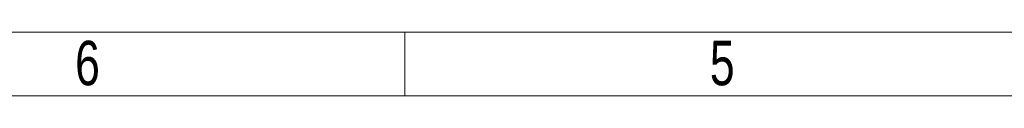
# Model space of a CAD drawing. Header units: millimetres. Extents: x 0 to 22870, y 0 to 16336.
# Tile 2 of 14: x 12219 to 15309, y 0 to 199. Entities that reach past the tile are written whole.
import ezdxf

# ---------------------------------------------------------------- set-up
doc = ezdxf.new("R2010")
doc.units = ezdxf.units.MM
doc.header["$LTSCALE"] = 0.25
doc.styles.add('SLDTEXTSTYLE3', font='TXT', dxfattribs={"width": 0.75})

# ---------------------------------------------------------------- blocks, each defined once
blk = doc.blocks.new('cajetin')
at = {"color": 7, "linetype": 'Continuous', "lineweight": 18}
for p, q in [((853.5, 7.5), (7.5, 7.5)), ((505.5, 7.5), (505.5, 0)), ((861, 0), (0, 0))]:
    blk.add_line(p, q, dxfattribs=at)
at = {"color": 7, "linetype": 'Continuous', "lineweight": 0, "char_height": 5.25, "attachment_point": 2, "style": 'SLDTEXTSTYLE3'}
for s, insert in [('6', (468.01, 6.49)), ('5', (543.01, 6.49))]:
    blk.add_mtext(s, dxfattribs=dict(at, insert=insert))

msp = doc.modelspace()

# ---------------------------------------------------------------- block references
at = {"xscale": 26.5625, "yscale": 26.5625, "zscale": 26.5625}
msp.add_blockref('cajetin', (0, 0), dxfattribs=at)

doc.saveas('drawing.dxf')
